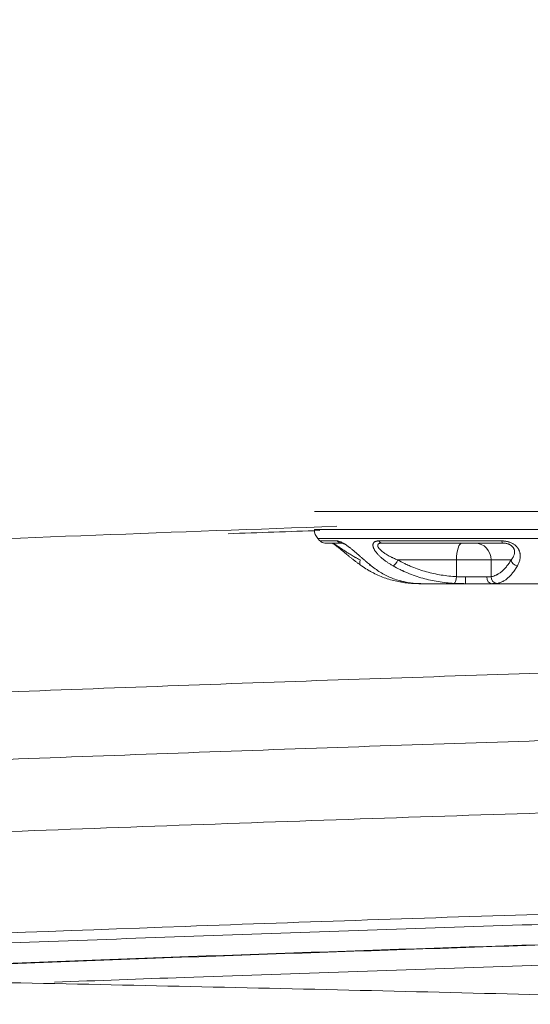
# Model space of a CAD drawing. Header units: millimetres. Extents: x 0 to 594, y 0 to 420.
# Tile 146 of 256: x 213.96 to 217.73, y 344.25 to 351.53. Entities that reach past the tile are written whole.
import ezdxf

# ---------------------------------------------------------------- set-up
doc = ezdxf.new("R2010")
doc.units = ezdxf.units.MM
doc.layers.add('1', color=7, linetype='Continuous', true_color=0xffffff)
doc.styles.add('Arial Unicode MS', font='txt')
doc.dimstyles.get("Standard").update_dxf_attribs({"dimtxt": 0.18, "dimasz": 0.18, "dimexe": 0.18, "dimexo": 0.0625, "dimgap": 0.09, "dimtad": 0, "dimtih": 1, "dimtoh": 1, "dimdec": 4, "dimzin": 0, "dimdsep": 46, "dimtxsty": 'Standard', "dimcen": 0.09, "dimadec": 0, "dimazin": 0, "dimtfac": 1, "dimtdec": 4, "dimtofl": 0, "dimtmove": 0, "dimatfit": 3, "dimfxl": 0, "dimtolj": 1, "dimtzin": 0, "dimarcsym": 0})

# ---------------------------------------------------------------- blocks, each defined once
blk = doc.blocks.new('_U2')
at = {"layer": '1', "color": 18, "lineweight": 13}
for p, q in [((142.3008, 334.4792), (142.3008, 394.7968)), ((368.28, 363.0393), (368.28, 394.7968)), ((142.3008, 392.7968), (235.4192, 392.7968)), ((368.28, 392.7968), (275.1617, 392.7968))]:
    blk.add_line(p, q, dxfattribs=at)
at = {"layer": '1', "color": 18}
for points in [[(142.3008, 392.7968), (145.8008, 393.7346), (145.8008, 391.8589)], [(368.28, 392.7968), (364.78, 391.8589), (364.78, 393.7346)]]:
    blk.add_solid(points, dxfattribs=at)
at = {"layer": '1', "color": 18, "linetype": 'Continuous', "lineweight": 13, "char_height": 2.5, "attachment_point": 7, "line_spacing_factor": 1.047437, "style": 'Arial Unicode MS'}
for s, insert in [('\\fArial Unicode MS|b0|i0;\\W1.0000; LIFT POINT SPAN', (244.1567, 390.9192)), ('\\fArial Unicode MS|b0|i0;\\W1.0000;4.5', (237.0517, 390.9192))]:
    blk.add_mtext(s, dxfattribs=dict(at, insert=insert))

msp = doc.modelspace()

# ---------------------------------------------------------------- linework, layer by layer
at = {"layer": '1', "color": 155, "linetype": 'Continuous', "lineweight": 13}
for p, q in [((216.1327, 347.8957), (218.556, 347.8957)), ((219.2402, 347.7619), (216.1327, 347.7619)), ((219.2147, 347.6953), (216.1581, 347.6953)), ((216.1742, 347.6777), (216.3005, 347.6777)), ((216.6076, 347.6777), (217.5173, 347.6777)), ((217.1827, 347.5369), (216.7492, 347.5369)), ((217.1827, 347.5369), (217.1827, 347.4138)), ((217.4378, 347.5369), (217.1827, 347.5369)), ((217.4378, 347.5369), (217.4378, 347.4138)), ((217.5861, 347.5369), (217.4378, 347.5369)), ((217.2486, 347.4119), (217.406, 347.4119))]:
    msp.add_line(p, q, dxfattribs=at)
at = {"layer": '1', "color": 155, "linetype": 'Continuous', "lineweight": 18}
for p, q in [((216.3339, 347.6619), (216.2107, 347.6619)), ((217.5214, 347.6619), (216.6336, 347.6619)), ((216.9208, 347.3619), (216.9054, 347.3619)), ((217.2486, 347.3619), (216.9208, 347.3619)), ((217.4454, 347.3619), (217.2486, 347.3619)), ((218.0296, 347.3619), (217.4454, 347.3619))]:
    msp.add_line(p, q, dxfattribs=at)
for centre, radius, start, end in [((216.2327, 347.7619), 0.1, 180, 221.81031), ((216.9035, 348.3619), 1, 221.81031, 223.17355), ((216.2107, 347.7119), 0.05, 223.17355, 270)]:
    msp.add_arc(centre, radius, start, end, dxfattribs=at)
at = {"layer": '1', "color": 155, "linetype": 'Continuous', "lineweight": 13}
for centre, major_axis, ratio, start_param, end_param in [((216.3339, 347.7119), (0, -0.05), 0.916512, 5.46591, 6.283185), ((216.6336, 347.7119), (0, -0.05), 0.713415, 5.46591, 6.283185), ((217.2239, 347.5369), (0, 0.125), 0.329353, 0, 1.570796), ((217.3195, 347.5369), (0, 0.125), 0.946448, 4.712389, 6.283185), ((217.5214, 347.7119), (0, -0.05), 0.111839, 5.46591, 6.283185), ((216.7327, 347.5369), (0.0245, 0.0436), 0.290754, 3.484765, 4.874798), ((217.6334, 347.5369), (-0.0427, 0.0259), 0.835529, 0.628091, 2.018123), ((217.1662, 347.4138), (-0.0028, -0.0499), 0.328889, 0.052449, 1.589286), ((217.2486, 347.4119), (0, -0.05), 0.000002, 0, 1.570796), ((217.4454, 347.4119), (0, -0.05), 0.787311, 4.712389, 6.283185), ((217.4852, 347.4138), (0.0081, -0.0493), 0.945118, 4.558211, 6.095048)]:
    msp.add_ellipse(centre, major_axis=major_axis, ratio=ratio, start_param=start_param, end_param=end_param, dxfattribs=at)
at = {"layer": '1', "color": 155, "linetype": 'Continuous', "lineweight": 18}
for centre, major_axis, ratio, start_param, end_param in [((216.5045, 347.5369), (0.0287, 0.0409), 0.576499, 1.955646, 3.345678), ((216.5749, 347.5369), (-0.0314, -0.0389), 0.664597, 5.957749, 6.595426)]:
    msp.add_ellipse(centre, major_axis=major_axis, ratio=ratio, start_param=start_param, end_param=end_param, dxfattribs=at)
for points, knots in [([(176.205, 344.7924), (178.0688, 345.0224), (182.5894, 345.5444), (190.332, 346.2984), (199.4586, 346.9907), (208.3005, 347.4752), (213.9238, 347.7017), (216.298, 347.7859)], [0, 0, 0, 0, 0.140419, 0.340102, 0.580819, 0.823075, 1, 1, 1, 1]), ([(216.2644, 347.6619), (216.2648, 347.6619), (216.2653, 347.6619), (216.2666, 347.6615), (216.2674, 347.6612), (216.2691, 347.6605), (216.2702, 347.66), (216.2715, 347.6594), (216.2717, 347.6593), (216.272, 347.6591), (216.2721, 347.6591), (216.2726, 347.6588), (216.2736, 347.6583), (216.2746, 347.6577), (216.2769, 347.6565), (216.2785, 347.6556), (216.2811, 347.654), (216.2821, 347.6534), (216.2835, 347.6525), (216.284, 347.6522), (216.285, 347.6516), (216.2858, 347.6512), (216.2865, 347.6507), (216.2871, 347.6503), (216.2873, 347.6502), (216.2881, 347.6497), (216.2897, 347.6487), (216.2914, 347.6476), (216.2947, 347.6455), (216.297, 347.6439), (216.3006, 347.6416), (216.3019, 347.6408), (216.3037, 347.6396), (216.3043, 347.6391), (216.3056, 347.6383), (216.3062, 347.6379), (216.3075, 347.637), (216.3081, 347.6366), (216.3094, 347.6358), (216.3113, 347.6345), (216.3132, 347.6332), (216.317, 347.6307), (216.3196, 347.629), (216.3247, 347.6255), (216.3273, 347.6238), (216.3306, 347.6216), (216.3312, 347.6212), (216.3325, 347.6203), (216.3345, 347.619), (216.3364, 347.6177), (216.3402, 347.6151), (216.3428, 347.6134), (216.3479, 347.6101), (216.3504, 347.6084), (216.3554, 347.6051), (216.3604, 347.6018), (216.3654, 347.5986), (216.3691, 347.5962), (216.3704, 347.5954), (216.3722, 347.5942), (216.3734, 347.5934), (216.3771, 347.5911), (216.3826, 347.5876), (216.3874, 347.5846), (216.3946, 347.5802), (216.3993, 347.5773), (216.4087, 347.5716), (216.4133, 347.5689), (216.4225, 347.5635), (216.4271, 347.5609), (216.4339, 347.5571), (216.4362, 347.5558), (216.4407, 347.5533), (216.4429, 347.5521), (216.4497, 347.5484), (216.4541, 347.546), (216.463, 347.5414), (216.4674, 347.5391), (216.4718, 347.5369)], [0, 0, 0, 0, 0.03125, 0.03125, 0.0625, 0.0625, 0.09375, 0.09375, 0.097656, 0.097656, 0.101562, 0.101562, 0.109375, 0.125, 0.125, 0.15625, 0.15625, 0.171875, 0.171875, 0.179687, 0.179687, 0.1875, 0.191406, 0.191406, 0.195312, 0.195312, 0.203125, 0.21875, 0.21875, 0.25, 0.25, 0.265625, 0.265625, 0.273437, 0.273437, 0.28125, 0.28125, 0.289062, 0.289062, 0.296875, 0.3125, 0.3125, 0.34375, 0.34375, 0.375, 0.375, 0.382812, 0.382812, 0.390625, 0.40625, 0.40625, 0.4375, 0.4375, 0.46875, 0.46875, 0.5, 0.53125, 0.53125, 0.546875, 0.546875, 0.554687, 0.5625, 0.59375, 0.625, 0.625, 0.6875, 0.6875, 0.75, 0.75, 0.8125, 0.8125, 0.84375, 0.84375, 0.875, 0.875, 0.9375, 0.9375, 1, 1, 1, 1]), ([(216.4811, 347.4935), (216.4758, 347.4972), (216.4705, 347.501), (216.4599, 347.5087), (216.4545, 347.5127), (216.4437, 347.5208), (216.4383, 347.5249), (216.4273, 347.5334), (216.4218, 347.5377), (216.4107, 347.5465), (216.4051, 347.551), (216.3967, 347.5578), (216.391, 347.5625), (216.3824, 347.5695), (216.3765, 347.5743), (216.3728, 347.5774), (216.3721, 347.578), (216.3706, 347.5792), (216.3684, 347.581), (216.3633, 347.5853), (216.3559, 347.5914), (216.3469, 347.5988), (216.3409, 347.6038), (216.3349, 347.6087), (216.3319, 347.6112), (216.3274, 347.6149), (216.3258, 347.6161), (216.3236, 347.618), (216.3228, 347.6186), (216.3213, 347.6198), (216.3175, 347.6229), (216.3137, 347.6259), (216.3077, 347.6307), (216.3047, 347.6331), (216.3002, 347.6365), (216.298, 347.6383), (216.2958, 347.64), (216.2943, 347.6411), (216.2936, 347.6416), (216.2899, 347.6444), (216.2842, 347.6487), (216.2786, 347.6527), (216.2732, 347.6565), (216.2706, 347.6583), (216.2676, 347.6602), (216.2672, 347.6605), (216.2668, 347.6608)], [0, 0, 0, 0, 0.079498, 0.079498, 0.158995, 0.158995, 0.238493, 0.238493, 0.31799, 0.31799, 0.397488, 0.397488, 0.437237, 0.476985, 0.516734, 0.516734, 0.526671, 0.526671, 0.536609, 0.556483, 0.596232, 0.635981, 0.675729, 0.675729, 0.715478, 0.715478, 0.735353, 0.735353, 0.74529, 0.74529, 0.755227, 0.794976, 0.794976, 0.834725, 0.834725, 0.854599, 0.864536, 0.864536, 0.874473, 0.874473, 0.914222, 0.953971, 0.953971, 0.99372, 0.99372, 1, 1, 1, 1]), ([(216.3005, 347.6777), (216.302, 347.6777), (216.3037, 347.6776), (216.306, 347.6773), (216.3064, 347.6773), (216.3073, 347.6771), (216.3078, 347.677), (216.3092, 347.6768), (216.3102, 347.6766), (216.3132, 347.6759), (216.3153, 347.6753), (216.3197, 347.6739), (216.322, 347.673), (216.3251, 347.6718), (216.326, 347.6714), (216.3269, 347.671), (216.3275, 347.6707), (216.3279, 347.6706), (216.3294, 347.6699), (216.3333, 347.6682), (216.34, 347.6648), (216.3456, 347.6616), (216.3499, 347.6591), (216.3521, 347.6577), (216.3543, 347.6564), (216.3558, 347.6554), (216.3565, 347.655), (216.3603, 347.6526), (216.3633, 347.6506), (216.3694, 347.6464), (216.3755, 347.6422), (216.3817, 347.6376), (216.3856, 347.6347), (216.3863, 347.6341), (216.3879, 347.633), (216.3887, 347.6324), (216.391, 347.6306), (216.3925, 347.6294), (216.3972, 347.6258), (216.4002, 347.6234), (216.4063, 347.6185), (216.4093, 347.6161), (216.4153, 347.6112), (216.4183, 347.6087), (216.4228, 347.605), (216.4243, 347.6037), (216.4265, 347.6019), (216.4272, 347.6012), (216.4287, 347.6), (216.4324, 347.5969), (216.436, 347.5938), (216.4418, 347.5888), (216.4474, 347.5839), (216.4558, 347.5767), (216.4613, 347.5719), (216.4654, 347.5683), (216.4674, 347.5665), (216.4694, 347.5647), (216.4708, 347.5635), (216.4715, 347.563), (216.4748, 347.56), (216.4775, 347.5577), (216.4853, 347.5508), (216.4905, 347.5463), (216.5006, 347.5375), (216.5055, 347.5332), (216.5153, 347.5248), (216.5201, 347.5206), (216.5297, 347.5126), (216.5344, 347.5087), (216.5437, 347.501), (216.5483, 347.4972), (216.5529, 347.4935)], [0, 0, 0, 0, 0.03125, 0.03125, 0.039063, 0.039063, 0.046875, 0.046875, 0.0625, 0.0625, 0.09375, 0.09375, 0.125, 0.125, 0.132813, 0.136719, 0.136719, 0.140625, 0.140625, 0.15625, 0.1875, 0.21875, 0.21875, 0.234375, 0.242188, 0.242188, 0.25, 0.25, 0.28125, 0.28125, 0.3125, 0.34375, 0.34375, 0.351563, 0.351563, 0.359375, 0.359375, 0.375, 0.375, 0.40625, 0.40625, 0.4375, 0.4375, 0.46875, 0.46875, 0.484375, 0.484375, 0.492188, 0.492188, 0.5, 0.53125, 0.53125, 0.5625, 0.59375, 0.625, 0.625, 0.640625, 0.648438, 0.648438, 0.65625, 0.65625, 0.6875, 0.6875, 0.75, 0.75, 0.8125, 0.8125, 0.875, 0.875, 0.9375, 0.9375, 1, 1, 1, 1]), ([(216.3627, 347.6507), (216.3626, 347.6507), (216.3601, 347.6521), (216.3578, 347.6533), (216.3552, 347.6547), (216.3544, 347.6551), (216.3536, 347.6554), (216.3531, 347.6557), (216.3529, 347.6558), (216.3521, 347.6562), (216.3514, 347.6565), (216.3507, 347.6568), (216.3502, 347.6571), (216.3499, 347.6572), (216.3479, 347.6581), (216.3462, 347.6588), (216.343, 347.66), (216.3416, 347.6605), (216.3396, 347.661), (216.3387, 347.6613), (216.3378, 347.6615), (216.3373, 347.6616), (216.337, 347.6616), (216.3356, 347.6619), (216.3347, 347.6619), (216.3339, 347.6619)], [0, 0, 0, 0, 0.010799, 0.175666, 0.175666, 0.216882, 0.237491, 0.237491, 0.258099, 0.258099, 0.299316, 0.319924, 0.319924, 0.340533, 0.340533, 0.505399, 0.505399, 0.670266, 0.670266, 0.7527, 0.793916, 0.793916, 0.835133, 0.835133, 1, 1, 1, 1]), ([(216.7139, 347.4935), (216.7074, 347.4972), (216.701, 347.501), (216.6884, 347.5087), (216.6822, 347.5127), (216.67, 347.5208), (216.6641, 347.5249), (216.6524, 347.5334), (216.6468, 347.5377), (216.6358, 347.5465), (216.6304, 347.551), (216.6227, 347.5578), (216.6176, 347.5625), (216.6103, 347.5695), (216.6057, 347.5743), (216.6028, 347.5774), (216.6023, 347.578), (216.6011, 347.5792), (216.5995, 347.581), (216.5957, 347.5853), (216.5906, 347.5914), (216.585, 347.5988), (216.5816, 347.6038), (216.5785, 347.6087), (216.577, 347.6112), (216.5749, 347.6149), (216.5742, 347.6161), (216.5733, 347.618), (216.573, 347.6186), (216.5724, 347.6198), (216.5709, 347.6229), (216.5696, 347.6259), (216.5679, 347.6307), (216.5672, 347.6331), (216.5663, 347.6365), (216.5659, 347.6383), (216.5657, 347.64), (216.5655, 347.6411), (216.5654, 347.6416), (216.5651, 347.6444), (216.5649, 347.6487), (216.5655, 347.6527), (216.5663, 347.6565), (216.567, 347.6583), (216.568, 347.6604), (216.5682, 347.6608), (216.5687, 347.6617), (216.5694, 347.6629), (216.5702, 347.664), (216.5719, 347.6662), (216.5746, 347.6689), (216.5779, 347.6711), (216.5806, 347.6726), (216.5815, 347.673), (216.5828, 347.6735), (216.583, 347.6736), (216.5835, 347.6738), (216.5843, 347.6741), (216.5871, 347.6752), (216.5899, 347.6759), (216.5946, 347.6768), (216.5995, 347.6775), (216.6048, 347.6777), (216.6076, 347.6777)], [0, 0, 0, 0, 0.0625, 0.0625, 0.125, 0.125, 0.1875, 0.1875, 0.25, 0.25, 0.3125, 0.3125, 0.34375, 0.375, 0.40625, 0.40625, 0.414063, 0.414063, 0.421875, 0.4375, 0.46875, 0.5, 0.53125, 0.53125, 0.5625, 0.5625, 0.578125, 0.578125, 0.585938, 0.585938, 0.59375, 0.625, 0.625, 0.65625, 0.65625, 0.671875, 0.679688, 0.679688, 0.6875, 0.6875, 0.71875, 0.75, 0.75, 0.78125, 0.78125, 0.789063, 0.789063, 0.796875, 0.8125, 0.8125, 0.84375, 0.875, 0.875, 0.890625, 0.890625, 0.894531, 0.894531, 0.898438, 0.90625, 0.9375, 0.9375, 0.96875, 1, 1, 1, 1]), ([(216.6336, 347.6619), (216.6311, 347.6619), (216.6287, 347.6619), (216.6241, 347.6615), (216.6219, 347.6612), (216.6177, 347.6605), (216.6157, 347.66), (216.6136, 347.6594), (216.6134, 347.6593), (216.6129, 347.6591), (216.6127, 347.6591), (216.612, 347.6588), (216.6107, 347.6583), (216.6095, 347.6577), (216.6072, 347.6565), (216.6059, 347.6556), (216.6042, 347.654), (216.6037, 347.6534), (216.603, 347.6525), (216.6028, 347.6522), (216.6024, 347.6516), (216.6021, 347.6512), (216.6018, 347.6507), (216.6017, 347.6503), (216.6016, 347.6502), (216.6014, 347.6497), (216.601, 347.6487), (216.6007, 347.6476), (216.6003, 347.6455), (216.6003, 347.6439), (216.6005, 347.6416), (216.6007, 347.6408), (216.6009, 347.6396), (216.601, 347.6391), (216.6013, 347.6383), (216.6014, 347.6379), (216.6017, 347.637), (216.6018, 347.6366), (216.6021, 347.6358), (216.6027, 347.6345), (216.6033, 347.6332), (216.6046, 347.6307), (216.6056, 347.629), (216.6079, 347.6255), (216.6091, 347.6238), (216.6109, 347.6216), (216.6116, 347.6207), (216.6131, 347.619), (216.6142, 347.6177), (216.6166, 347.6151), (216.6182, 347.6134), (216.6217, 347.6101), (216.6235, 347.6084), (216.6272, 347.6051), (216.631, 347.6018), (216.6351, 347.5986), (216.6383, 347.5962), (216.6393, 347.5954), (216.6409, 347.5942), (216.642, 347.5934), (216.6452, 347.5911), (216.6502, 347.5876), (216.6548, 347.5846), (216.6617, 347.5802), (216.6664, 347.5773), (216.6761, 347.5716), (216.681, 347.5689), (216.691, 347.5635), (216.6961, 347.5609), (216.7038, 347.5571), (216.7064, 347.5558), (216.7116, 347.5533), (216.7142, 347.5521), (216.7222, 347.5484), (216.7275, 347.546), (216.7383, 347.5414), (216.7437, 347.5391), (216.7492, 347.5369)], [0, 0, 0, 0, 0.03125, 0.03125, 0.0625, 0.0625, 0.09375, 0.09375, 0.097656, 0.097656, 0.101563, 0.101563, 0.109375, 0.125, 0.125, 0.15625, 0.15625, 0.171875, 0.171875, 0.179687, 0.179687, 0.1875, 0.191406, 0.191406, 0.195312, 0.195312, 0.203125, 0.21875, 0.21875, 0.25, 0.25, 0.265625, 0.265625, 0.273437, 0.273437, 0.28125, 0.28125, 0.289062, 0.289062, 0.296875, 0.3125, 0.3125, 0.34375, 0.34375, 0.375, 0.375, 0.382812, 0.390625, 0.40625, 0.40625, 0.4375, 0.4375, 0.46875, 0.46875, 0.5, 0.53125, 0.53125, 0.546875, 0.546875, 0.554687, 0.5625, 0.59375, 0.625, 0.625, 0.6875, 0.6875, 0.75, 0.75, 0.8125, 0.8125, 0.84375, 0.84375, 0.875, 0.875, 0.9375, 0.9375, 1, 1, 1, 1]), ([(217.5173, 347.6777), (217.5212, 347.6777), (217.5251, 347.6776), (217.5301, 347.6773), (217.531, 347.6773), (217.533, 347.6771), (217.534, 347.677), (217.5369, 347.6768), (217.5428, 347.6762), (217.5486, 347.6753), (217.5562, 347.6739), (217.56, 347.673), (217.5647, 347.6718), (217.5661, 347.6714), (217.5675, 347.671), (217.5684, 347.6707), (217.5689, 347.6706), (217.5712, 347.6699), (217.573, 347.6693), (217.5784, 347.6675), (217.5854, 347.6648), (217.592, 347.6616), (217.5968, 347.6591), (217.5991, 347.6577), (217.6014, 347.6564), (217.603, 347.6554), (217.6037, 347.655), (217.6074, 347.6526), (217.6102, 347.6506), (217.6155, 347.6464), (217.618, 347.6443), (217.6228, 347.6399), (217.625, 347.6376), (217.6276, 347.6347), (217.6281, 347.6341), (217.6291, 347.633), (217.6296, 347.6324), (217.6311, 347.6306), (217.632, 347.6294), (217.6347, 347.6258), (217.6364, 347.6234), (217.6394, 347.6185), (217.6422, 347.6136), (217.6445, 347.6087), (217.6461, 347.605), (217.6466, 347.6037), (217.6473, 347.6019), (217.6475, 347.6012), (217.6479, 347.6), (217.649, 347.5969), (217.6505, 347.5913), (217.6521, 347.5839), (217.653, 347.5767), (217.6534, 347.5719), (217.6535, 347.5683), (217.6535, 347.5665), (217.6535, 347.5647), (217.6535, 347.5635), (217.6535, 347.563), (217.6534, 347.56), (217.6533, 347.5577), (217.6527, 347.5508), (217.652, 347.5463), (217.6503, 347.5375), (217.6492, 347.5332), (217.6467, 347.5248), (217.6453, 347.5206), (217.6421, 347.5126), (217.6403, 347.5087), (217.6365, 347.501), (217.6345, 347.4972), (217.6323, 347.4935)], [0, 0, 0, 0, 0.03125, 0.03125, 0.039062, 0.039062, 0.046875, 0.046875, 0.0625, 0.09375, 0.09375, 0.125, 0.125, 0.132812, 0.136719, 0.136719, 0.140625, 0.140625, 0.15625, 0.15625, 0.1875, 0.21875, 0.21875, 0.234375, 0.242187, 0.242187, 0.25, 0.25, 0.28125, 0.28125, 0.3125, 0.3125, 0.34375, 0.34375, 0.351562, 0.351562, 0.359375, 0.359375, 0.375, 0.375, 0.40625, 0.40625, 0.4375, 0.46875, 0.46875, 0.484375, 0.484375, 0.492187, 0.492187, 0.5, 0.53125, 0.5625, 0.59375, 0.625, 0.625, 0.640625, 0.648437, 0.648437, 0.65625, 0.65625, 0.6875, 0.6875, 0.75, 0.75, 0.8125, 0.8125, 0.875, 0.875, 0.9375, 0.9375, 1, 1, 1, 1]), ([(217.5861, 347.5369), (217.5879, 347.5391), (217.5916, 347.5437), (217.5949, 347.5484), (217.598, 347.5532), (217.5995, 347.5557), (217.6023, 347.5608), (217.6036, 347.5634), (217.6059, 347.5688), (217.607, 347.5715), (217.6088, 347.5772), (217.6096, 347.5801), (217.6103, 347.5838), (217.6105, 347.5846), (217.6107, 347.5861), (217.6111, 347.5884), (217.6115, 347.5922), (217.6116, 347.5969), (217.6114, 347.6018), (217.6109, 347.605), (217.6105, 347.6075), (217.6103, 347.6084), (217.6101, 347.6096), (217.61, 347.6101), (217.6098, 347.6109), (217.6092, 347.613), (217.6085, 347.6152), (217.6072, 347.6186), (217.6065, 347.6203), (217.6048, 347.6237), (217.6038, 347.6254), (217.6021, 347.628), (217.6012, 347.6293), (217.6001, 347.6308), (217.5996, 347.6315), (217.5993, 347.6319), (217.5991, 347.6321), (217.5975, 347.6341), (217.596, 347.6358), (217.5927, 347.6391), (217.5908, 347.6407), (217.5879, 347.643), (217.5863, 347.6442), (217.5844, 347.6455), (217.5835, 347.6461), (217.5829, 347.6464), (217.5827, 347.6466), (217.58, 347.6483), (217.5751, 347.651), (217.5697, 347.6533), (217.5662, 347.6547), (217.5651, 347.6551), (217.564, 347.6554), (217.5633, 347.6557), (217.5629, 347.6558), (217.5618, 347.6562), (217.5607, 347.6565), (217.5596, 347.6568), (217.5588, 347.6571), (217.5584, 347.6572), (217.5551, 347.6581), (217.552, 347.6588), (217.546, 347.66), (217.5429, 347.6605), (217.5383, 347.661), (217.536, 347.6613), (217.5337, 347.6615), (217.5321, 347.6616), (217.5313, 347.6616), (217.5275, 347.6619), (217.5244, 347.6619), (217.5214, 347.6619)], [0, 0, 0, 0, 0.0625, 0.125, 0.125, 0.1875, 0.1875, 0.25, 0.25, 0.3125, 0.3125, 0.375, 0.375, 0.390625, 0.390625, 0.40625, 0.4375, 0.46875, 0.5, 0.53125, 0.53125, 0.546875, 0.546875, 0.554688, 0.554688, 0.5625, 0.59375, 0.59375, 0.625, 0.625, 0.65625, 0.65625, 0.671875, 0.679688, 0.683594, 0.683594, 0.6875, 0.6875, 0.71875, 0.71875, 0.75, 0.75, 0.765625, 0.773438, 0.777344, 0.777344, 0.78125, 0.78125, 0.8125, 0.84375, 0.84375, 0.851563, 0.855469, 0.855469, 0.859375, 0.859375, 0.867188, 0.871094, 0.871094, 0.875, 0.875, 0.90625, 0.90625, 0.9375, 0.9375, 0.953125, 0.960938, 0.960938, 0.96875, 0.96875, 1, 1, 1, 1]), ([(216.849, 347.3639), (216.8328, 347.365), (216.8167, 347.3667), (216.7848, 347.3709), (216.7689, 347.3736), (216.7373, 347.3799), (216.7216, 347.3836), (216.6905, 347.392), (216.675, 347.3968), (216.6443, 347.4074), (216.629, 347.4133), (216.5987, 347.4262), (216.5837, 347.4332), (216.5613, 347.4446), (216.552, 347.4495), (216.5428, 347.4547), (216.5391, 347.4568), (216.5372, 347.4579), (216.5317, 347.4611), (216.5133, 347.4719), (216.4953, 347.4836), (216.4811, 347.4935)], [0, 0, 0, 0, 0.125, 0.125, 0.25, 0.25, 0.375, 0.375, 0.5, 0.5, 0.625, 0.625, 0.75, 0.75, 0.8125, 0.828125, 0.828125, 0.84375, 0.84375, 0.875, 1, 1, 1, 1]), ([(216.5529, 347.4935), (216.5653, 347.4836), (216.5778, 347.4743), (216.603, 347.4569), (216.6158, 347.4488), (216.6416, 347.4336), (216.6546, 347.4266), (216.681, 347.4137), (216.6943, 347.4078), (216.7211, 347.3971), (216.7347, 347.3923), (216.7552, 347.3859), (216.7638, 347.3834), (216.7725, 347.3811), (216.776, 347.3802), (216.7777, 347.3798), (216.7829, 347.3785), (216.8003, 347.3743), (216.8213, 347.3703), (216.8388, 347.3678), (216.8459, 347.3668), (216.8494, 347.3664), (216.86, 347.3652), (216.867, 347.3645), (216.8741, 347.3639)], [0, 0, 0, 0, 0.125, 0.125, 0.25, 0.25, 0.375, 0.375, 0.5, 0.5, 0.625, 0.625, 0.6875, 0.703125, 0.703125, 0.71875, 0.71875, 0.75, 0.875, 0.90625, 0.90625, 0.9375, 0.9375, 1, 1, 1, 1]), ([(217.1643, 347.3639), (217.1446, 347.365), (217.125, 347.3667), (217.0861, 347.3709), (217.0667, 347.3736), (217.0282, 347.3799), (217.009, 347.3836), (216.9709, 347.392), (216.952, 347.3968), (216.9144, 347.4074), (216.8957, 347.4133), (216.8585, 347.4262), (216.84, 347.4332), (216.8125, 347.4446), (216.8011, 347.4495), (216.7897, 347.4547), (216.7852, 347.4568), (216.7829, 347.4579), (216.7761, 347.4611), (216.7535, 347.4719), (216.7314, 347.4836), (216.7139, 347.4935)], [0, 0, 0, 0, 0.125, 0.125, 0.25, 0.25, 0.375, 0.375, 0.5, 0.5, 0.625, 0.625, 0.75, 0.75, 0.8125, 0.828125, 0.828125, 0.84375, 0.84375, 0.875, 1, 1, 1, 1]), ([(217.6323, 347.4935), (217.6265, 347.4836), (217.6207, 347.4743), (217.6089, 347.4569), (217.6029, 347.4488), (217.5909, 347.4336), (217.5848, 347.4266), (217.5726, 347.4137), (217.5664, 347.4078), (217.554, 347.3971), (217.5478, 347.3923), (217.5384, 347.3859), (217.5344, 347.3834), (217.5305, 347.3811), (217.5289, 347.3802), (217.5281, 347.3798), (217.5257, 347.3785), (217.5178, 347.3743), (217.5082, 347.3703), (217.5003, 347.3678), (217.4971, 347.3668), (217.4955, 347.3664), (217.4908, 347.3652), (217.4876, 347.3645), (217.4844, 347.3639)], [0, 0, 0, 0, 0.125, 0.125, 0.25, 0.25, 0.375, 0.375, 0.5, 0.5, 0.625, 0.625, 0.6875, 0.703125, 0.703125, 0.71875, 0.71875, 0.75, 0.875, 0.90625, 0.90625, 0.9375, 0.9375, 1, 1, 1, 1]), ([(216.9054, 347.3619), (216.9017, 347.3619), (216.8977, 347.362), (216.8929, 347.362), (216.8924, 347.362), (216.8913, 347.3621), (216.8907, 347.3621), (216.8891, 347.3621), (216.8857, 347.3622), (216.8823, 347.3623), (216.8752, 347.3625), (216.8653, 347.3629), (216.8546, 347.3635), (216.849, 347.3639)], [0, 0, 0, 0, 0.25, 0.25, 0.28125, 0.28125, 0.3125, 0.3125, 0.375, 0.5, 0.5, 0.75, 1, 1, 1, 1]), ([(216.8741, 347.3639), (216.879, 347.3635), (216.8882, 347.3629), (216.9007, 347.3623), (216.908, 347.3621), (216.9131, 347.362), (216.9155, 347.362), (216.9178, 347.3619), (216.9193, 347.3619), (216.9201, 347.3619), (216.9208, 347.3619)], [0, 0, 0, 0, 0.25, 0.5, 0.75, 0.75, 0.875, 0.9375, 0.9375, 1, 1, 1, 1]), ([(217.2486, 347.3619), (217.2414, 347.3619), (217.2343, 347.362), (217.2262, 347.362), (217.2253, 347.362), (217.2235, 347.3621), (217.2208, 347.3621), (217.2146, 347.3622), (217.2093, 347.3623), (217.1987, 347.3625), (217.1847, 347.3629), (217.171, 347.3635), (217.1643, 347.3639)], [0, 0, 0, 0, 0.25, 0.25, 0.28125, 0.28125, 0.3125, 0.375, 0.5, 0.5, 0.75, 1, 1, 1, 1]), ([(217.1827, 347.4138), (217.188, 347.4134), (217.1987, 347.4128), (217.2096, 347.4125), (217.2179, 347.4122), (217.2221, 347.4122), (217.2262, 347.4121), (217.2283, 347.4121), (217.229, 347.4121), (217.2304, 347.412), (217.2367, 347.412), (217.243, 347.4119), (217.2486, 347.4119)], [0, 0, 0, 0, 0.25, 0.5, 0.5, 0.625, 0.6875, 0.6875, 0.71875, 0.71875, 0.75, 1, 1, 1, 1]), ([(217.406, 347.4119), (217.4069, 347.4119), (217.4077, 347.4119), (217.4094, 347.4119), (217.4119, 347.412), (217.4143, 347.412), (217.4189, 347.4121), (217.4246, 347.4123), (217.432, 347.4128), (217.436, 347.4134), (217.4378, 347.4138)], [0, 0, 0, 0, 0.0625, 0.0625, 0.125, 0.25, 0.25, 0.5, 0.75, 1, 1, 1, 1]), ([(217.4844, 347.3639), (217.4822, 347.3635), (217.4773, 347.3629), (217.4684, 347.3623), (217.4613, 347.3621), (217.4557, 347.362), (217.4527, 347.362), (217.4496, 347.3619), (217.4475, 347.3619), (217.4465, 347.3619), (217.4454, 347.3619)], [0, 0, 0, 0, 0.25, 0.5, 0.75, 0.75, 0.875, 0.9375, 0.9375, 1, 1, 1, 1]), ([(218.0574, 344.3165), (217.6119, 344.3279), (217.1664, 344.3389), (216.2754, 344.3601), (215.8299, 344.3703), (214.4933, 344.3999), (213.6022, 344.4182), (212.2656, 344.4442), (211.82, 344.4525), (210.9289, 344.4689), (210.4833, 344.4768), (209.1466, 344.5), (208.2555, 344.5147), (207.3643, 344.5288)], [0, 0, 0, 0, 0.125, 0.125, 0.25, 0.25, 0.5, 0.5, 0.625, 0.625, 0.75, 0.75, 1, 1, 1, 1])]:
    msp.add_open_spline(points, degree=3, knots=knots, dxfattribs=at)
at = {"layer": '1', "color": 155, "linetype": 'Continuous', "lineweight": 13}
msp.add_open_spline([(216.1721, 347.7549), (215.9464, 347.7471), (215.7208, 347.7391), (215.4951, 347.7311)], degree=3, dxfattribs=at)
for points, knots in [([(216.7492, 347.5369), (216.766, 347.5275), (216.7831, 347.5185), (216.8047, 347.5081), (216.809, 347.506), (216.8156, 347.503), (216.8178, 347.502), (216.8221, 347.5), (216.8331, 347.495), (216.844, 347.4903), (216.8705, 347.4795), (216.8883, 347.4728), (216.924, 347.4605), (216.942, 347.455), (216.9782, 347.4449), (216.9964, 347.4404), (217.0331, 347.4324), (217.0516, 347.4289), (217.0887, 347.4229), (217.1073, 347.4204), (217.1449, 347.4164), (217.1637, 347.4149), (217.1827, 347.4138)], [0, 0, 0, 0, 0.125, 0.125, 0.15625, 0.15625, 0.171875, 0.171875, 0.1875, 0.25, 0.25, 0.375, 0.375, 0.5, 0.5, 0.625, 0.625, 0.75, 0.75, 0.875, 0.875, 1, 1, 1, 1]), ([(217.4378, 347.4138), (217.4443, 347.4149), (217.4508, 347.4164), (217.4637, 347.4204), (217.4717, 347.4236), (217.4797, 347.4275), (217.4821, 347.4288), (217.4829, 347.4292), (217.4845, 347.43), (217.4885, 347.4322), (217.4988, 347.4384), (217.5082, 347.4452), (217.5206, 347.4554), (217.5267, 347.461), (217.5389, 347.4732), (217.545, 347.4799), (217.5569, 347.4943), (217.5628, 347.502), (217.5745, 347.5186), (217.5803, 347.5275), (217.5861, 347.5369)], [0, 0, 0, 0, 0.125, 0.125, 0.25, 0.28125, 0.28125, 0.296875, 0.296875, 0.3125, 0.375, 0.5, 0.5, 0.625, 0.625, 0.75, 0.75, 0.875, 0.875, 1, 1, 1, 1]), ([(209.2309, 346.3678), (210.0693, 346.4062), (210.9077, 346.4427), (212.5848, 346.5122), (213.4235, 346.5452), (215.1011, 346.6081), (215.94, 346.638), (217.6181, 346.6948), (218.4572, 346.7217), (220.1357, 346.7729), (220.975, 346.7972), (222.6537, 346.8432), (223.4931, 346.865), (224.7524, 346.896), (225.1722, 346.9061), (226.0117, 346.9257), (226.4315, 346.9352), (227.0613, 346.9492), (227.2712, 346.9538), (227.691, 346.9628), (227.9009, 346.9673), (228.2158, 346.9739), (228.3208, 346.9761), (228.5307, 346.9804), (228.6357, 346.9826), (228.7931, 346.9857), (228.8456, 346.9868), (228.9506, 346.9889), (229.003, 346.9899), (229.108, 346.9919), (229.1605, 346.9929), (229.2655, 346.9948), (229.318, 346.9957), (229.3705, 346.9967)], [0, 0, 0, 0, 0.125, 0.125, 0.25, 0.25, 0.375, 0.375, 0.5, 0.5, 0.625, 0.625, 0.75, 0.75, 0.8125, 0.8125, 0.875, 0.875, 0.90625, 0.90625, 0.9375, 0.9375, 0.953125, 0.953125, 0.96875, 0.96875, 0.976563, 0.976563, 0.984375, 0.984375, 0.992188, 0.992188, 1, 1, 1, 1]), ([(229.3667, 346.4982), (229.3142, 346.4972), (229.2617, 346.4961), (229.1568, 346.494), (229.1043, 346.493), (228.9469, 346.4898), (228.8419, 346.4877), (228.527, 346.4813), (228.3171, 346.477), (227.8973, 346.4682), (227.6874, 346.4638), (227.2676, 346.4547), (227.0578, 346.4502), (226.4281, 346.4363), (226.0083, 346.4267), (225.1688, 346.4071), (224.7491, 346.3971), (223.49, 346.3661), (222.6506, 346.3443), (220.9721, 346.2982), (220.1328, 346.274), (218.4545, 346.2228), (217.6155, 346.1958), (215.9376, 346.1391), (215.0988, 346.1092), (213.4214, 346.0463), (212.5828, 346.0133), (210.9058, 345.9438), (210.0674, 345.9073), (209.2292, 345.869)], [0, 0, 0, 0, 0.007813, 0.007813, 0.015625, 0.015625, 0.03125, 0.03125, 0.0625, 0.0625, 0.09375, 0.09375, 0.125, 0.125, 0.1875, 0.1875, 0.25, 0.25, 0.375, 0.375, 0.5, 0.5, 0.625, 0.625, 0.75, 0.75, 0.875, 0.875, 1, 1, 1, 1]), ([(209.7803, 345.3601), (210.7317, 345.4026), (211.6831, 345.4428), (213.5862, 345.5187), (215.0137, 345.5724), (216.4412, 345.6216), (217.393, 345.6534), (217.8689, 345.6689), (219.2966, 345.7139), (221.2004, 345.7703), (223.1042, 345.82), (224.5322, 345.8551), (225.0082, 345.8664), (225.9602, 345.8884), (228.3403, 345.9415), (230.7205, 345.9861), (232.6249, 346.0172)], [0, 0, 0, 0, 0.125, 0.125, 0.25, 0.3125, 0.3125, 0.375, 0.375, 0.5, 0.625, 0.625, 0.6875, 0.6875, 0.75, 1, 1, 1, 1]), ([(231.3476, 345.247), (229.5504, 345.2157), (227.7534, 345.1801), (225.058, 345.1193), (224.1596, 345.0978), (222.3628, 345.0521), (220.5661, 345.0036), (218.7696, 344.9492), (216.9732, 344.8914), (216.075, 344.8609), (213.3807, 344.7639), (211.5847, 344.6921), (209.7889, 344.6119)], [0, 0, 0, 0, 0.25, 0.25, 0.375, 0.375, 0.5, 0.625, 0.625, 0.75, 0.75, 1, 1, 1, 1]), ([(210.6053, 344.5726), (211.366, 344.6055), (212.1269, 344.637), (213.6487, 344.6971), (214.4096, 344.7258), (215.9316, 344.7806), (216.6927, 344.8067), (218.2148, 344.8565), (218.9759, 344.8802), (220.4982, 344.9254), (221.2594, 344.9469), (222.7818, 344.9879), (225.0655, 345.0463), (227.3495, 345.0961), (228.8721, 345.126)], [0, 0, 0, 0, 0.125, 0.125, 0.25, 0.25, 0.375, 0.375, 0.5, 0.5, 0.625, 0.625, 0.75, 1, 1, 1, 1]), ([(228.8702, 344.9764), (225.8252, 344.9166), (222.7805, 344.8436), (216.9729, 344.6711), (214.2098, 344.5746), (211.4474, 344.4589)], [0, 0, 0, 0, 0.524135, 0.524135, 1, 1, 1, 1]), ([(211.586, 344.4615), (214.3017, 344.5746), (217.0182, 344.6693), (222.779, 344.8404), (225.8236, 344.9133), (228.8687, 344.9732)], [0, 0, 0, 0, 0.471616, 0.471616, 1, 1, 1, 1]), ([(228.8667, 344.8236), (227.3446, 344.7937), (225.8226, 344.7605), (223.5397, 344.705), (222.7788, 344.6855), (221.2569, 344.6446), (220.4961, 344.6231), (218.9743, 344.5779), (218.2135, 344.5542), (216.6919, 344.5044), (215.6116, 344.4673), (214.5314, 344.4277), (214.2118, 344.4157)], [0, 0, 0, 0, 0.31152, 0.31152, 0.467281, 0.467281, 0.623041, 0.623041, 0.778801, 0.778801, 0.934561, 1, 1, 1, 1])]:
    msp.add_open_spline(points, degree=3, knots=knots, dxfattribs=at)

# ---------------------------------------------------------------- dimensions: what is measured, and where the dimension line sits
at = {"layer": '1', "color": 18, "linetype": 'Continuous', "lineweight": 13}
dim = msp.add_linear_dim(base=(142.3008, 392.7968), p1=(368.28, 363.0393), p2=(142.3008, 334.4792), text=' <> \\fArial Unicode MS|b0|i0;\\C18;{\\H1.00x;\\fArial Unicode MS|b0|i0; LIFT POINT SPAN\\fArial Unicode MS|b0|i0;}\\C18;', dimstyle='Standard', override={"dimtxt": 2.5, "dimasz": 3.5, "dimexe": 2, "dimexo": 0, "dimgap": 1.5, "dimtih": 1, "dimtoh": 1, "dimdec": 1, "dimlfac": 0.02, "dimzin": 8, "dimdsep": 46, "dimlunit": 2, "dimtxsty": 'Arial Unicode MS', "dimsah": 1, "dimse1": 0, "dimse2": 0, "dimsd1": 0, "dimsd2": 0, "dimclrd": 18, "dimclre": 18, "dimclrt": 18, "dimtol": 0, "dimtm": -0.1, "dimtfac": 1.4, "dimtdec": 2, "dimtofl": 1, "dimtmove": 0, "dimtzin": 8, "dimlwd": 13, "dimlwe": 13}, dxfattribs=at)
dim.commit()
dim.dimension.update_dxf_attribs({"geometry": '_U2', "text_midpoint": (255.2904, 392.7968), "dimtype": 160})

doc.saveas('drawing.dxf')
